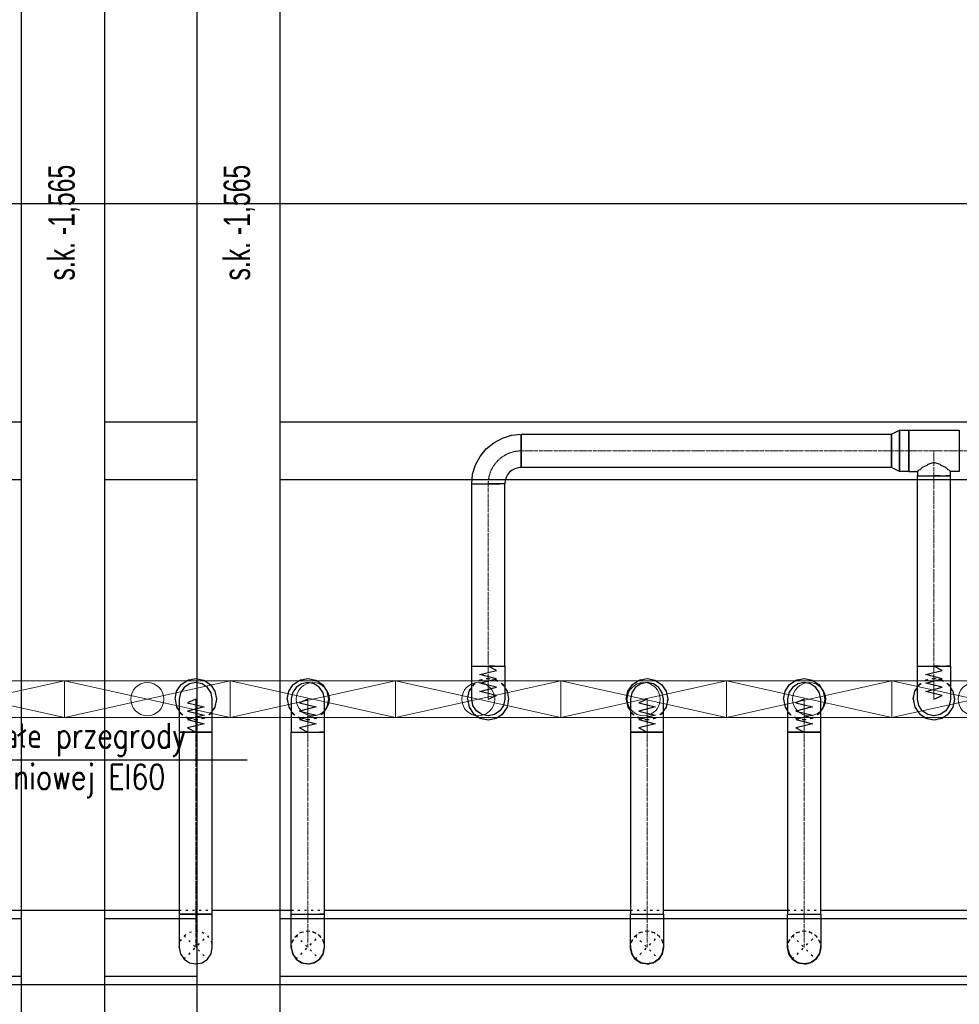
# Model space of a CAD drawing. Header units: centimetres. Extents: x -149939 to 48626, y -46000 to 152985.
# Tile 240 of 256: x -11332 to -5652, y 42160 to 48110. Entities that reach past the tile are written whole.
import ezdxf

# ---------------------------------------------------------------- set-up
doc = ezdxf.new("R2010")
doc.units = ezdxf.units.CM
doc.header["$LTSCALE"] = 50
doc.header["$PDMODE"] = 35
doc.header["$PDSIZE"] = 0.1
for name, pattern in [('CADVENT_CENTERLINE', [9.9, 7.4, -1, 0.5, -1]), ('CADVENT_HIDDEN', [0.8, 0.25, -0.55]), ('Kondygnacja  -0_5$0$HIDDEN', [9.525, 6.35, -3.175]), ('Kondygnacja  -0_5$0$HIDDEN2', [4.7625, 3.175, -1.5875]), ('Osie rzutów$0$DASHDOT2', [12.7, 6.35, -3.175, 0, -3.175])]:
    doc.linetypes.add(name, pattern=pattern)
doc.layers.get('0').update_dxf_attribs({"color": 8})
doc.layers.get('DEFPOINTS').update_dxf_attribs({"color": 8})
for name, color, linetype in [('01-103-Went PP_poziom-0_5$0$L_Nawiew', 7, 'Continuous'), ('bgde-nawiewDETAILS', 1, 'Continuous'), ('bgde-nawiewEXP', 7, 'Continuous'), ('bgde-nawiewHIDDEN', 250, 'Continuous'), ('Kondygnacja  -0_5$0$ARCH_INFO_OPISY', 8, 'Continuous'), ('Kondygnacja  -0_5$0$ARCH_KONSTR_POWYŻEJ RZUTU', 8, 'Kondygnacja  -0_5$0$HIDDEN'), ('Kondygnacja  -0_5$0$ARCH_KONSTR_POWYŻEJ RZUTU_IST', 8, 'Kondygnacja  -0_5$0$HIDDEN2'), ('Osie rzutów$0$ARCH_INFO_OSIE_IST', 8, 'Osie rzutów$0$DASHDOT2'), ('Osie rzutów$0$ARCH_INFO_OSIE_OPISY_IST', 8, 'Continuous')]:
    doc.layers.add(name, color=color, linetype=linetype)
for name, color, linetype, lineweight in [('bgde-nawiewCEN', 7, 'Continuous', 13), ('bgde_nawiewnik', 11, 'Continuous', 5), ('Kondygnacja  -0_5$0$ARCH_INFO_WYMIARY', 8, 'Continuous', 9)]:
    doc.layers.add(name, color=color, linetype=linetype, lineweight=lineweight)
doc.styles.add('Kondygnacja  -0_5$0$BIKTS', font='bikromsw.shx', dxfattribs={"width": 0.8})
doc.styles.add('Kondygnacja  -0_5$0$Romans', font='Romans.shx', dxfattribs={"width": 0.7})
doc.styles.add('Kondygnacja  -0_5$0$ROMANS-50-CM', font='romans.shx', dxfattribs={"width": 0.8, "height": 10})
doc.styles.add('Kondygnacja  -0_5$0$Standard', font='txt')
doc.dimstyles.new('Kondygnacja  -0_5$0$ISO-25', dxfattribs={"dimtxt": 2.5, "dimasz": 2.5, "dimexe": 1.25, "dimexo": 0.625, "dimtad": 1, "dimtxsty": 'Kondygnacja  -0_5$0$Standard', "dimcen": 2.5, "dimadec": 0, "dimazin": 0, "dimtfac": 1, "dimtmove": 0, "dimatfit": 3, "dimfxl": 1, "dimarcsym": 0})
doc.dimstyles.new('Kondygnacja  -0_5$0$Wymiary 1-100', dxfattribs={"dimtxt": 12, "dimasz": 10, "dimexe": 5, "dimexo": 0, "dimgap": 4, "dimtad": 1, "dimrnd": 0.5, "dimzin": 12, "dimdsep": 46, "dimtxsty": 'Kondygnacja  -0_5$0$Romans', "dimblk": 'Kondygnacja  -0_5$0$_Oblique', "dimcen": 10, "dimdle": 10, "dimclrt": 55, "dimazin": 0, "dimtfac": 1, "dimtmove": 1, "dimatfit": 3, "dimfxl": 8, "dimfxlon": 1, "dimtolj": 1, "dimtzin": 0, "dimarcsym": 0})

# ---------------------------------------------------------------- blocks, each defined once
blk = doc.blocks.new('Osie rzutów')
at = {"layer": 'Osie rzutów$0$ARCH_INFO_OSIE_IST', "ltscale": 10}
for p, q in [((11060, 12510), (11060, 4623.26)), ((4436.04, 9200), (15156.54, 9200))]:
    blk.add_line(p, q, dxfattribs=at)
blk = doc.blocks.new('Kondygnacja  -0_5$0$_Oblique')
at = {"color": 0, "linetype": 'ByBlock', "lineweight": -2}
blk.add_line((-0.5, -0.5), (0.5, 0.5), dxfattribs=at)
blk = doc.blocks.new('*D148')
at = {"layer": 'DEFPOINTS', "color": 0}
for p in [(-59190, 47690), (5862.4, 47690), (6190, 43700)]:
    blk.add_point(p, dxfattribs=at)
at = {"layer": 'Kondygnacja  -0_5$0$ARCH_INFO_WYMIARY', "color": 0, "lineweight": -2}
for p, q in [((5854.4, 47690), (5867.4, 47690)), ((5862.4, 43690), (5862.4, 47700)), ((5870.4, 43700), (5857.4, 43700))]:
    blk.add_line(p, q, dxfattribs=at)
at = {"layer": 'Kondygnacja  -0_5$0$ARCH_INFO_WYMIARY', "color": 0, "linetype": 'ByBlock', "lineweight": -2, "xscale": 10, "yscale": 10, "zscale": 10}
for p, rotation in [((5862.4, 47690), 90), ((5862.4, 43700), 270)]:
    blk.add_blockref('Kondygnacja  -0_5$0$_Oblique', p, dxfattribs=dict(at, rotation=rotation))
at = {"layer": 'Kondygnacja  -0_5$0$ARCH_INFO_WYMIARY', "color": 55, "insert": (5852.4, 45695), "char_height": 12, "attachment_point": 5, "rotation": 90, "style": 'Kondygnacja  -0_5$0$Romans'}
blk.add_mtext('\\A1;3990', dxfattribs=at)
blk = doc.blocks.new('Kondygnacja  -0_5$0$_Dot')
at = {"color": 0, "linetype": 'ByBlock', "lineweight": -2}
blk.add_line((-0.5, 0), (-1, 0), dxfattribs=at)
at = {"color": 0, "linetype": 'ByBlock', "const_width": 0.5}
blk.add_lwpolyline([(-0.25, 0, 1), (0.25, 0, 1)], format="xyb", close=True, dxfattribs=at)
blk = doc.blocks.new('Kondygnacja  -0_5$0$konstrukcja istniejąca -0.5')
at = {"layer": 'Kondygnacja  -0_5$0$ARCH_KONSTR_POWYŻEJ RZUTU_IST', "ltscale": 10}
for points in [[(10982, 8625), (10982, 9775)], [(11032, 9775), (11032, 8625)], [(11088, 9775), (11088, 8625)], [(11138, 9775), (11138, 8625)], [(9938, 9067.89), (10982, 9067.89)], [(11032, 9067.89), (11088, 9067.89)], [(11138, 9067.89), (12182, 9067.89)], [(10982, 9032.89), (9938, 9032.89)], [(11088, 9032.89), (11032, 9032.89)], [(12182, 9032.89), (11138, 9032.89)]]:
    blk.add_lwpolyline(points, dxfattribs=at)
at = {"layer": 'Kondygnacja  -0_5$0$ARCH_KONSTR_POWYŻEJ RZUTU_IST', "ltscale": 10, "elevation": 0}
for points in [[(9938, 8767.89), (10982, 8767.89)], [(11032, 8767.89), (11088, 8767.89)], [(11138, 8767.89), (12182, 8767.89)], [(10982, 8732.89), (9938, 8732.89)], [(11088, 8732.89), (11032, 8732.89)], [(12182, 8732.89), (11138, 8732.89)]]:
    blk.add_lwpolyline(points, dxfattribs=at)
at = {"layer": 'Kondygnacja  -0_5$0$ARCH_KONSTR_POWYŻEJ RZUTU_IST', "style": 'Kondygnacja  -0_5$0$BIKTS', "width": 0.7}
for p in [(11014.08, 9153.39), (11120.08, 9153.39)]:
    blk.add_text('s.k. -1,565', height=16, rotation=90, dxfattribs=at).set_placement(p)
blk = doc.blocks.new('*D212')
at = {"layer": 'DEFPOINTS', "color": 0}
for p in [(-30586.3, 81900), (-30681.1, 12489.5), (9064, 12489.5)]:
    blk.add_point(p, dxfattribs=at)
at = {"layer": 'Kondygnacja  -0_5$0$ARCH_INFO_WYMIARY', "color": 0, "lineweight": -2}
for p, q in [((-30673.1, 81900), (-30686.1, 81900)), ((-30681.1, 81910), (-30681.1, 12479.5)), ((-30673.1, 12489.5), (-30686.1, 12489.5))]:
    blk.add_line(p, q, dxfattribs=at)
at = {"layer": 'Kondygnacja  -0_5$0$ARCH_INFO_WYMIARY', "color": 0, "linetype": 'ByBlock', "lineweight": -2, "xscale": 10, "yscale": 10, "zscale": 10}
for p, rotation in [((-30681.1, 81900), 90), ((-30681.1, 12489.5), 270)]:
    blk.add_blockref('Kondygnacja  -0_5$0$_Oblique', p, dxfattribs=dict(at, rotation=rotation))
at = {"layer": 'Kondygnacja  -0_5$0$ARCH_INFO_WYMIARY', "color": 55, "insert": (-30691.1, 47194.8), "char_height": 12, "attachment_point": 5, "rotation": 90, "style": 'Kondygnacja  -0_5$0$Romans'}
blk.add_mtext('\\A1;69410.5', dxfattribs=at)
blk = doc.blocks.new('A$C066D7839')
at = {"layer": 'bgde_nawiewnik', "color": 7}
for p, q in [((-50, -11.15), (-50, 11.15)), ((-50, 11.15), (50, 11.15)), ((-50, -11.15), (50, 11.15)), ((50, -11.15), (-50, 11.15)), ((50, 11.15), (50, -11.15)), ((50, -11.15), (-50, -11.15))]:
    blk.add_line(p, q, dxfattribs=at)
blk.add_circle((0, 0), 10, dxfattribs=at)

msp = doc.modelspace()

# ---------------------------------------------------------------- linework, layer by layer
at = {"layer": 'bgde-nawiewCEN', "linetype": 'CADVENT_CENTERLINE', "ltscale": 0.06}
for p, q in [((-6061.459, 45504.331), (-8299.688, 45504.331)), ((-5958.459, 45504.331), (-6061.459, 45504.331)), ((-5958.459, 45504.331), (-5805.459, 45504.331)), ((-5805.459, 45354.331), (-5805.459, 45504.331)), ((-5805.459, 45504.331), (-5652.459, 45504.331)), ((-5652.459, 45504.331), (-5246.078, 45504.331)), ((-5805.459, 45354.331), (-5805.459, 44203.959)), ((-8499.688, 45304.331), (-8499.688, 44203.959)), ((-8499.688, 44203.959), (-8499.688, 44185.263)), ((-8499.688, 44185.263), (-8499.688, 44134.152)), ((-5805.459, 44203.959), (-5805.459, 44185.263)), ((-5805.459, 44185.263), (-5805.459, 44134.152)), ((-8499.688, 44134.152), (-8499.688, 44106.359)), ((-8499.688, 44106.359), (-8499.688, 44082.833)), ((-5805.459, 44134.152), (-5805.459, 44106.359)), ((-5805.459, 44106.359), (-5805.459, 44082.833)), ((-8499.688, 44082.833), (-8499.688, 44063.218)), ((-8499.688, 44063.218), (-8499.688, 44047.159)), ((-8499.688, 44047.159), (-8499.688, 44034.3)), ((-8499.688, 44034.3), (-8499.688, 44024.285)), ((-5805.459, 44082.833), (-5805.459, 44063.218)), ((-5805.459, 44063.218), (-5805.459, 44047.159)), ((-5805.459, 44047.159), (-5805.459, 44034.3)), ((-5805.459, 44034.3), (-5805.459, 44024.285)), ((-10267.431, 44003.485), (-10267.431, 44003.959)), ((-10267.431, 44002.359), (-10267.431, 44003.485)), ((-10267.431, 44000.166), (-10267.431, 44002.359)), ((-10267.431, 43996.552), (-10267.431, 44000.166)), ((-10267.431, 43991.159), (-10267.431, 43996.552)), ((-10267.431, 43983.633), (-10267.431, 43991.159)), ((-10267.431, 43973.618), (-10267.431, 43983.633)), ((-10267.431, 43960.759), (-10267.431, 43973.618)), ((-9590.031, 44003.485), (-9590.031, 44003.959)), ((-9590.031, 44002.359), (-9590.031, 44003.485)), ((-9590.031, 44000.166), (-9590.031, 44002.359)), ((-9590.031, 43996.552), (-9590.031, 44000.166)), ((-9590.031, 43991.159), (-9590.031, 43996.552)), ((-9590.031, 43983.633), (-9590.031, 43991.159)), ((-9590.031, 43973.618), (-9590.031, 43983.633)), ((-9590.031, 43960.759), (-9590.031, 43973.618)), ((-8499.688, 44024.285), (-8499.688, 44016.759)), ((-8499.688, 44016.759), (-8499.688, 44011.366)), ((-8499.688, 44011.366), (-8499.688, 44007.752)), ((-8499.688, 44007.752), (-8499.688, 44005.559)), ((-8499.688, 44005.559), (-8499.688, 44004.433)), ((-8499.688, 44004.433), (-8499.688, 44003.959)), ((-7540.031, 44003.485), (-7540.031, 44003.959)), ((-7540.031, 44002.359), (-7540.031, 44003.485)), ((-7540.031, 44000.166), (-7540.031, 44002.359)), ((-7540.031, 43996.552), (-7540.031, 44000.166)), ((-7540.031, 43991.159), (-7540.031, 43996.552)), ((-7540.031, 43983.633), (-7540.031, 43991.159)), ((-7540.031, 43973.618), (-7540.031, 43983.633)), ((-7540.031, 43960.759), (-7540.031, 43973.618)), ((-6590.031, 44003.485), (-6590.031, 44003.959)), ((-6590.031, 44002.359), (-6590.031, 44003.485)), ((-6590.031, 44000.166), (-6590.031, 44002.359)), ((-6590.031, 43996.552), (-6590.031, 44000.166)), ((-6590.031, 43991.159), (-6590.031, 43996.552)), ((-6590.031, 43983.633), (-6590.031, 43991.159)), ((-6590.031, 43973.618), (-6590.031, 43983.633)), ((-6590.031, 43960.759), (-6590.031, 43973.618)), ((-5805.459, 44024.285), (-5805.459, 44016.759)), ((-5805.459, 44016.759), (-5805.459, 44011.366)), ((-5805.459, 44011.366), (-5805.459, 44007.752)), ((-5805.459, 44007.752), (-5805.459, 44005.559)), ((-5805.459, 44005.559), (-5805.459, 44004.433)), ((-5805.459, 44004.433), (-5805.459, 44003.959)), ((-10267.431, 43944.7), (-10267.431, 43960.759)), ((-10267.431, 43925.085), (-10267.431, 43944.7)), ((-10267.431, 43901.559), (-10267.431, 43925.085)), ((-9590.031, 43944.7), (-9590.031, 43960.759)), ((-9590.031, 43925.085), (-9590.031, 43944.7)), ((-9590.031, 43901.559), (-9590.031, 43925.085)), ((-7540.031, 43944.7), (-7540.031, 43960.759)), ((-7540.031, 43925.085), (-7540.031, 43944.7)), ((-7540.031, 43901.559), (-7540.031, 43925.085)), ((-6590.031, 43944.7), (-6590.031, 43960.759)), ((-6590.031, 43925.085), (-6590.031, 43944.7)), ((-6590.031, 43901.559), (-6590.031, 43925.085)), ((-10267.431, 43873.766), (-10267.431, 43901.559)), ((-10267.431, 43822.655), (-10267.431, 43873.766)), ((-9590.031, 43873.766), (-9590.031, 43901.559)), ((-9590.031, 43822.655), (-9590.031, 43873.766)), ((-7540.031, 43873.766), (-7540.031, 43901.559)), ((-7540.031, 43822.655), (-7540.031, 43873.766)), ((-6590.031, 43873.766), (-6590.031, 43901.559)), ((-6590.031, 43822.655), (-6590.031, 43873.766)), ((-10267.431, 43803.959), (-10267.431, 43822.655)), ((-10267.431, 42703.983), (-10267.431, 43803.959)), ((-9590.031, 43803.959), (-9590.031, 43822.655)), ((-9590.031, 42704.048), (-9590.031, 43803.959)), ((-7540.031, 43803.959), (-7540.031, 43822.655)), ((-7540.031, 42704.048), (-7540.031, 43803.959)), ((-6590.031, 43803.959), (-6590.031, 43822.655)), ((-6590.031, 42704.048), (-6590.031, 43803.959)), ((-10267.431, 42503.983), (-10267.431, 42703.983)), ((-9590.031, 42703.983), (-9590.031, 42503.983)), ((-7540.031, 42703.983), (-7540.031, 42503.983)), ((-6590.031, 42703.983), (-6590.031, 42503.983))]:
    msp.add_line(p, q, dxfattribs=at)
msp.add_arc((-8299.688, 45304.331), 200, 90, 180, dxfattribs=at)
at = {"layer": 'bgde-nawiewDETAILS', "linetype": 'CADVENT_HIDDEN'}
for p, q in [((-10338.142, 42433.272), (-10196.721, 42574.694)), ((-10338.142, 42574.694), (-10196.721, 42433.272)), ((-9660.742, 42433.272), (-9519.321, 42574.694)), ((-9660.742, 42574.694), (-9519.321, 42433.272)), ((-7610.742, 42433.272), (-7469.321, 42574.694)), ((-7610.742, 42574.694), (-7469.321, 42433.272)), ((-6660.742, 42433.272), (-6519.321, 42574.694)), ((-6660.742, 42574.694), (-6519.321, 42433.272))]:
    msp.add_line(p, q, dxfattribs=at)
at = {"layer": 'bgde-nawiewEXP', "linetype": 'Continuous'}
for points in [[(-8599.688, 45304.331), (-8593.924, 45362.858), (-8576.852, 45419.136), (-8549.129, 45471.002), (-8511.82, 45516.463), (-8466.359, 45553.772), (-8414.493, 45581.495), (-8358.215, 45598.567), (-8299.688, 45604.331), (-8299.688, 45404.331), (-8319.197, 45402.41), (-8337.956, 45396.719), (-8355.245, 45387.478), (-8370.399, 45375.042), (-8382.835, 45359.888), (-8392.076, 45342.6), (-8397.767, 45323.84), (-8399.688, 45304.331), (-8461.42, 45304.331)], [(-5958.459, 45379.331), (-5958.459, 45629.331), (-5652.459, 45629.331), (-5652.459, 45379.331), (-5705.459, 45379.331)], [(-5958.459, 45379.331), (-5905.459, 45379.331), (-5905.459, 45354.331), (-5705.459, 45354.331), (-5705.459, 45379.331), (-5713.071, 45386.943), (-5719.463, 45388.846), (-5734.748, 45404.131), (-5761.205, 45415.943), (-5767.19, 45421.929), (-5805.459, 45433.321), (-5843.727, 45421.929), (-5849.713, 45415.943), (-5876.169, 45404.131), (-5891.454, 45388.846), (-5897.847, 45386.943), (-5905.459, 45379.331)], [(-5905.459, 44203.959), (-5905.459, 45354.331), (-5767.19, 45354.331)], [(-5767.19, 45354.331), (-5805.459, 45354.331)], [(-5767.19, 45354.331), (-5713.071, 45354.331)], [(-5713.071, 45354.331), (-5734.748, 45354.331)], [(-5713.071, 44203.959), (-5705.459, 44203.959), (-5705.459, 45354.331), (-5713.071, 45354.331)], [(-5713.071, 45354.331), (-5705.459, 45354.331)], [(-8599.688, 44203.959), (-8599.688, 45304.331), (-8461.42, 45304.331)], [(-8599.688, 45304.331), (-8461.42, 45304.331)], [(-8461.42, 44203.959), (-8399.688, 44203.959), (-8399.688, 45304.331), (-8499.688, 45304.331)], [(-8461.42, 45304.331), (-8499.688, 45304.331)], [(-8461.42, 45304.331), (-8428.977, 45304.331)], [(-8599.688, 44203.959), (-8461.42, 44203.959)], [(-8461.42, 44203.959), (-8499.688, 44203.959)], [(-5905.459, 44203.959), (-5767.19, 44203.959)], [(-5767.19, 44203.959), (-5805.459, 44203.959)], [(-5767.19, 44203.959), (-5713.071, 44203.959)], [(-5713.071, 44203.959), (-5734.748, 44203.959)], [(-10392.431, 44003.959), (-10382.916, 44051.794), (-10355.82, 44092.347), (-10315.267, 44119.444), (-10267.431, 44128.959), (-10219.596, 44119.444), (-10179.043, 44092.347), (-10151.946, 44051.794), (-10142.431, 44003.959), (-10151.946, 43956.123), (-10167.431, 43932.949)], [(-9715.031, 44003.959), (-9705.516, 44051.794), (-9678.42, 44092.347), (-9637.867, 44119.444), (-9590.031, 44128.959), (-9542.196, 44119.444), (-9501.643, 44092.347), (-9474.546, 44051.794), (-9465.031, 44003.959), (-9474.546, 43956.123), (-9490.031, 43932.949)], [(-7665.031, 44003.959), (-7655.516, 44051.794), (-7628.42, 44092.347), (-7587.867, 44119.444), (-7540.031, 44128.959), (-7492.196, 44119.444), (-7451.643, 44092.347), (-7424.546, 44051.794), (-7415.031, 44003.959), (-7424.546, 43956.123), (-7440.031, 43932.949)], [(-6715.031, 44003.959), (-6705.516, 44051.794), (-6678.42, 44092.347), (-6637.867, 44119.444), (-6590.031, 44128.959), (-6542.196, 44119.444), (-6501.643, 44092.347), (-6474.546, 44051.794), (-6465.031, 44003.959), (-6474.546, 43956.123), (-6490.031, 43932.949)], [(-8624.688, 44003.959), (-8615.173, 43956.123), (-8588.076, 43915.571), (-8547.523, 43888.474), (-8499.688, 43878.959), (-8451.853, 43888.474), (-8411.3, 43915.571), (-8384.203, 43956.123), (-8374.688, 44003.959), (-8384.203, 44051.794), (-8399.688, 44074.969)], [(-8624.688, 44003.959), (-8615.173, 44051.794), (-8599.688, 44074.969)], [(-5930.459, 44003.959), (-5920.944, 43956.123), (-5893.847, 43915.571), (-5853.294, 43888.474), (-5805.459, 43878.959), (-5757.623, 43888.474), (-5717.07, 43915.571), (-5689.974, 43956.123), (-5680.459, 44003.959), (-5689.974, 44051.794), (-5705.459, 44074.969)], [(-5930.459, 44003.959), (-5920.944, 44051.794), (-5905.459, 44074.969)], [(-10392.431, 44003.959), (-10382.916, 43956.123), (-10367.431, 43932.949)], [(-9715.031, 44003.959), (-9705.516, 43956.123), (-9690.031, 43932.949)], [(-7665.031, 44003.959), (-7655.516, 43956.123), (-7640.031, 43932.949)], [(-6715.031, 44003.959), (-6705.516, 43956.123), (-6690.031, 43932.949)], [(-9690.031, 42704.048), (-9690.031, 43803.959), (-9497.643, 43803.959)], [(-9497.643, 43803.959), (-9519.321, 43803.959)], [(-9497.643, 42704.048), (-9490.031, 42704.048), (-9490.031, 43803.959), (-9497.643, 43803.959)], [(-9497.643, 43803.959), (-9490.031, 43803.959)], [(-11390.031, 42728.983), (-10367.431, 42728.983)], [(-10167.431, 42728.983), (-9690.031, 42728.983)], [(-9490.031, 42728.983), (-7640.031, 42728.983)], [(-7440.031, 42728.983), (-6690.031, 42728.983)], [(-6490.031, 42728.983), (-4640.031, 42728.983)], [(-9690.031, 42704.048), (-9497.643, 42704.048)], [(-9690.031, 42503.983), (-9690.031, 42703.983), (-9497.643, 42703.983)], [(-9497.643, 42704.048), (-9519.321, 42704.048)], [(-9497.643, 42703.983), (-9519.321, 42703.983)], [(-9497.643, 42465.715), (-9490.031, 42503.983), (-9490.031, 42703.983), (-9497.643, 42703.983)], [(-9497.643, 42703.983), (-9490.031, 42703.983)], [(-10367.431, 42503.983), (-10359.819, 42465.715), (-10338.142, 42433.272), (-10305.7, 42411.595), (-10267.431, 42403.983), (-10229.163, 42411.595), (-10196.721, 42433.272), (-10175.043, 42465.715), (-10167.431, 42503.983)], [(-9690.031, 42503.983), (-9682.419, 42465.715), (-9660.742, 42433.272), (-9628.3, 42411.595), (-9590.031, 42403.983), (-9551.763, 42411.595), (-9519.321, 42433.272), (-9497.643, 42465.715)], [(-9690.031, 42503.983), (-9682.419, 42465.715), (-9678.025, 42459.138)], [(-9689.426, 42492.996), (-9688.745, 42500.876)], [(-9689.426, 42492.996), (-9677.656, 42455.796), (-9662.708, 42438.018)], [(-9518.034, 42436.379), (-9511.98, 42441.469), (-9493.998, 42476.097), (-9491.997, 42499.237)], [(-9494.563, 42481.203), (-9490.031, 42503.983)], [(-7640.031, 42503.983), (-7632.419, 42465.715), (-7627.647, 42458.573)], [(-7639.324, 42492.109), (-7638.66, 42500.673)], [(-7639.324, 42492.109), (-7627.222, 42455.015), (-7612.744, 42438.106)], [(-7467.95, 42436.582), (-7461.425, 42442.169), (-7443.753, 42476.956), (-7442.033, 42499.15)], [(-7444.374, 42482.15), (-7440.031, 42503.983)], [(-6690.031, 42503.983), (-6682.419, 42465.715), (-6677.798, 42458.799)], [(-6689.365, 42492.462), (-6688.693, 42500.753)], [(-6689.365, 42492.462), (-6677.395, 42455.326), (-6662.731, 42438.074)], [(-6517.983, 42436.502), (-6511.645, 42441.89), (-6493.85, 42476.613), (-6492.02, 42499.181)], [(-6494.449, 42481.776), (-6490.031, 42503.983)], [(-9673.646, 42452.585), (-9660.742, 42433.272), (-9628.3, 42411.595), (-9620.542, 42410.052)], [(-9657.635, 42431.986), (-9652.545, 42425.932), (-9617.918, 42407.95), (-9594.777, 42405.949)], [(-9586.925, 42405.27), (-9579.045, 42404.588), (-9541.844, 42416.359), (-9524.067, 42431.307)], [(-9538.633, 42420.368), (-9519.321, 42433.272), (-9497.643, 42465.715)], [(-9497.643, 42465.715), (-9519.321, 42433.272)], [(-9497.643, 42465.715), (-9519.321, 42433.272)], [(-9497.643, 42465.715), (-9496.1, 42473.472)], [(-7623.109, 42451.781), (-7610.742, 42433.272), (-7578.3, 42411.595), (-7569.875, 42409.919)], [(-7607.432, 42431.901), (-7601.845, 42425.376), (-7567.059, 42407.705), (-7544.865, 42405.985)], [(-7536.721, 42405.354), (-7528.157, 42404.691), (-7491.063, 42416.793), (-7474.154, 42431.27)], [(-7487.83, 42420.905), (-7469.321, 42433.272)], [(-7469.321, 42433.272), (-7487.83, 42420.905)], [(-7469.321, 42433.272), (-7447.643, 42465.715), (-7445.968, 42474.14)], [(-6673.321, 42452.099), (-6660.742, 42433.272), (-6628.3, 42411.595), (-6620.142, 42409.972)], [(-6657.512, 42431.935), (-6652.125, 42425.597), (-6617.401, 42407.802), (-6594.833, 42405.972)], [(-6586.801, 42405.321), (-6578.511, 42404.649), (-6541.374, 42416.619), (-6524.123, 42431.283)], [(-6538.147, 42420.693), (-6519.321, 42433.272), (-6497.643, 42465.715), (-6496.021, 42473.873)], [(-9612.812, 42408.514), (-9590.031, 42403.983), (-9551.763, 42411.595), (-9545.186, 42415.989)], [(-7561.864, 42408.326), (-7540.031, 42403.983), (-7501.763, 42411.595), (-7494.621, 42416.367)], [(-6612.238, 42408.4), (-6590.031, 42403.983), (-6551.763, 42411.595), (-6544.847, 42416.216)], [(-12845.031, 42278.983), (-1249.931, 42278.983)]]:
    msp.add_lwpolyline(points, dxfattribs=at)
for points in [[(-8299.688, 45404.331), (-8299.688, 45604.331), (-6061.459, 45604.331), (-6061.459, 45404.331)], [(-6061.459, 45404.331), (-6061.459, 45604.331), (-6013.302, 45629.331), (-6013.302, 45379.331)], [(-6013.302, 45379.331), (-6013.302, 45629.331), (-5958.459, 45629.331), (-5958.459, 45379.331)], [(-8599.688, 44034.3), (-8599.688, 44203.959), (-8399.688, 44203.959), (-8399.688, 44003.959), (-8407.3, 43965.691), (-8428.977, 43933.248), (-8461.42, 43911.571), (-8499.688, 43903.959), (-8537.956, 43911.571), (-8570.399, 43933.248), (-8592.076, 43965.691), (-8599.688, 44003.959), (-8599.688, 44024.285)], [(-5905.459, 44134.152), (-5905.459, 44203.959), (-5705.459, 44203.959), (-5705.459, 44003.959), (-5713.071, 43965.691), (-5734.748, 43933.248), (-5767.19, 43911.571), (-5805.459, 43903.959), (-5843.727, 43911.571), (-5876.169, 43933.248), (-5897.847, 43965.691), (-5905.459, 44003.959), (-5905.459, 44106.359)], [(-10367.431, 43973.618), (-10367.431, 43803.959), (-10167.431, 43803.959), (-10167.431, 44003.959), (-10175.043, 44042.227), (-10196.721, 44074.67), (-10229.163, 44096.347), (-10267.431, 44103.959), (-10305.7, 44096.347), (-10338.142, 44074.67), (-10359.819, 44042.227), (-10367.431, 44003.959), (-10367.431, 43983.633)], [(-9690.031, 43803.959), (-9490.031, 43803.959), (-9490.031, 44003.959), (-9497.643, 44042.227), (-9519.321, 44074.67), (-9551.763, 44096.347), (-9590.031, 44103.959), (-9628.3, 44096.347), (-9660.742, 44074.67), (-9682.419, 44042.227), (-9690.031, 44003.959), (-9690.031, 43822.655)], [(-7640.031, 43803.959), (-7440.031, 43803.959), (-7440.031, 44003.959), (-7447.643, 44042.227), (-7469.321, 44074.67), (-7501.763, 44096.347), (-7540.031, 44103.959), (-7578.3, 44096.347), (-7610.742, 44074.67), (-7632.419, 44042.227), (-7640.031, 44003.959), (-7640.031, 43822.655)], [(-6690.031, 43803.959), (-6490.031, 43803.959), (-6490.031, 44003.959), (-6497.643, 44042.227), (-6519.321, 44074.67), (-6551.763, 44096.347), (-6590.031, 44103.959), (-6628.3, 44096.347), (-6660.742, 44074.67), (-6682.419, 44042.227), (-6690.031, 44003.959), (-6690.031, 43822.655)], [(-10367.431, 42703.983), (-10167.431, 42703.983), (-10167.431, 43803.959), (-10367.431, 43803.959)], [(-7640.031, 42704.048), (-7440.031, 42704.048), (-7440.031, 43803.959), (-7640.031, 43803.959)], [(-6690.031, 42704.048), (-6490.031, 42704.048), (-6490.031, 43803.959), (-6690.031, 43803.959)], [(-10367.431, 42503.983), (-10359.819, 42465.715), (-10338.142, 42433.272), (-10305.7, 42411.595), (-10267.431, 42403.983), (-10229.163, 42411.595), (-10196.721, 42433.272), (-10175.043, 42465.715), (-10167.431, 42503.983), (-10167.431, 42703.983), (-10367.431, 42703.983), (-10367.431, 42507.826)], [(-7640.031, 42503.983), (-7640.031, 42703.983), (-7440.031, 42703.983), (-7440.031, 42503.983), (-7447.643, 42465.715), (-7469.321, 42433.272), (-7501.763, 42411.595), (-7540.031, 42403.983), (-7578.3, 42411.595), (-7610.742, 42433.272), (-7632.419, 42465.715)], [(-6690.031, 42503.983), (-6690.031, 42703.983), (-6490.031, 42703.983), (-6490.031, 42503.983), (-6497.643, 42465.715), (-6519.321, 42433.272), (-6551.763, 42411.595), (-6590.031, 42403.983), (-6628.3, 42411.595), (-6660.742, 42433.272), (-6682.419, 42465.715)]]:
    msp.add_lwpolyline(points, close=True, dxfattribs=at)
at = {"layer": 'bgde-nawiewEXP'}
for points in [[(-8499.688, 44003.959), (-8449.688, 44025.257), (-8549.688, 44050.618), (-8449.688, 44075.839), (-8549.688, 44101.124), (-8449.688, 44126.659), (-8549.688, 44152.018), (-8449.688, 44177.477), (-8499.688, 44203.959)], [(-5805.459, 44003.959), (-5755.459, 44025.257), (-5855.459, 44050.618), (-5755.459, 44075.839), (-5855.459, 44101.124), (-5755.459, 44126.659), (-5855.459, 44152.018), (-5755.459, 44177.477), (-5805.459, 44203.959)], [(-10267.431, 44003.959), (-10317.431, 43982.661), (-10217.431, 43957.299), (-10317.431, 43932.079), (-10217.431, 43906.794), (-10317.431, 43881.259), (-10217.431, 43855.9), (-10317.431, 43830.441), (-10267.431, 43803.959)], [(-9590.031, 44003.959), (-9640.031, 43982.661), (-9540.031, 43957.299), (-9640.031, 43932.079), (-9540.031, 43906.794), (-9640.031, 43881.259), (-9540.031, 43855.9), (-9640.031, 43830.441), (-9590.031, 43803.959)], [(-7540.031, 44003.959), (-7590.031, 43982.661), (-7490.031, 43957.299), (-7590.031, 43932.079), (-7490.031, 43906.794), (-7590.031, 43881.259), (-7490.031, 43855.9), (-7590.031, 43830.441), (-7540.031, 43803.959)], [(-6590.031, 44003.959), (-6640.031, 43982.661), (-6540.031, 43957.299), (-6640.031, 43932.079), (-6540.031, 43906.794), (-6640.031, 43881.259), (-6540.031, 43855.9), (-6640.031, 43830.441), (-6590.031, 43803.959)]]:
    msp.add_lwpolyline(points, dxfattribs=at)
at = {"layer": 'bgde-nawiewHIDDEN', "linetype": 'CADVENT_HIDDEN'}
for points in [[(-10392.431, 44003.959), (-10382.916, 44051.794), (-10355.82, 44092.347), (-10315.267, 44119.444), (-10267.431, 44128.959), (-10219.596, 44119.444), (-10179.043, 44092.347), (-10151.946, 44051.794), (-10142.431, 44003.959), (-10151.946, 43956.123), (-10179.043, 43915.571), (-10219.596, 43888.474), (-10267.431, 43878.959), (-10315.267, 43888.474), (-10355.82, 43915.571), (-10315.267, 43888.474), (-10267.431, 43878.959), (-10219.596, 43888.474), (-10179.043, 43915.571), (-10167.431, 43932.949)], [(-9715.031, 44003.959), (-9705.516, 44051.794), (-9678.42, 44092.347), (-9637.867, 44119.444), (-9590.031, 44128.959), (-9542.196, 44119.444), (-9501.643, 44092.347), (-9474.546, 44051.794), (-9465.031, 44003.959), (-9474.546, 43956.123), (-9501.643, 43915.571), (-9542.196, 43888.474), (-9590.031, 43878.959), (-9637.867, 43888.474), (-9678.42, 43915.571), (-9637.867, 43888.474), (-9590.031, 43878.959), (-9542.196, 43888.474), (-9501.643, 43915.571), (-9490.031, 43932.949)], [(-8624.688, 44003.959), (-8615.173, 43956.123), (-8588.076, 43915.571), (-8547.523, 43888.474), (-8499.688, 43878.959), (-8451.853, 43888.474), (-8411.3, 43915.571), (-8384.203, 43956.123), (-8374.688, 44003.959), (-8384.203, 44051.794), (-8411.3, 44092.347), (-8451.853, 44119.444), (-8499.688, 44128.959), (-8547.523, 44119.444), (-8588.076, 44092.347), (-8599.688, 44074.969)], [(-8624.688, 44003.959), (-8615.173, 44051.794), (-8588.076, 44092.347), (-8547.523, 44119.444), (-8499.688, 44128.959), (-8451.853, 44119.444), (-8411.3, 44092.347), (-8399.688, 44074.969)], [(-7665.031, 44003.959), (-7655.516, 44051.794), (-7628.42, 44092.347), (-7587.867, 44119.444), (-7540.031, 44128.959), (-7492.196, 44119.444), (-7451.643, 44092.347), (-7424.546, 44051.794), (-7415.031, 44003.959), (-7424.546, 43956.123), (-7451.643, 43915.571), (-7492.196, 43888.474), (-7540.031, 43878.959), (-7587.867, 43888.474), (-7628.42, 43915.571), (-7587.867, 43888.474), (-7540.031, 43878.959), (-7492.196, 43888.474), (-7451.643, 43915.571), (-7440.031, 43932.949)], [(-6715.031, 44003.959), (-6705.516, 44051.794), (-6678.42, 44092.347), (-6637.867, 44119.444), (-6590.031, 44128.959), (-6542.196, 44119.444), (-6501.643, 44092.347), (-6474.546, 44051.794), (-6465.031, 44003.959), (-6474.546, 43956.123), (-6501.643, 43915.571), (-6542.196, 43888.474), (-6590.031, 43878.959), (-6637.867, 43888.474), (-6678.42, 43915.571), (-6637.867, 43888.474), (-6590.031, 43878.959), (-6542.196, 43888.474), (-6501.643, 43915.571), (-6490.031, 43932.949)], [(-5930.459, 44003.959), (-5920.944, 43956.123), (-5893.847, 43915.571), (-5853.294, 43888.474), (-5805.459, 43878.959), (-5757.623, 43888.474), (-5717.07, 43915.571), (-5689.974, 43956.123), (-5680.459, 44003.959), (-5689.974, 44051.794), (-5717.07, 44092.347), (-5757.623, 44119.444), (-5805.459, 44128.959), (-5853.294, 44119.444), (-5893.847, 44092.347), (-5905.459, 44074.969)], [(-5930.459, 44003.959), (-5920.944, 44051.794), (-5893.847, 44092.347), (-5853.294, 44119.444), (-5805.459, 44128.959), (-5757.623, 44119.444), (-5717.07, 44092.347), (-5705.459, 44074.969)], [(-10392.431, 44003.959), (-10382.916, 43956.123), (-10355.82, 43915.571), (-10367.431, 43932.949)], [(-9715.031, 44003.959), (-9705.516, 43956.123), (-9678.42, 43915.571), (-9690.031, 43932.949)], [(-7665.031, 44003.959), (-7655.516, 43956.123), (-7628.42, 43915.571), (-7640.031, 43932.949)], [(-6715.031, 44003.959), (-6705.516, 43956.123), (-6678.42, 43915.571), (-6690.031, 43932.949)], [(-10367.431, 42728.983), (-10167.431, 42728.983)], [(-9690.031, 42728.983), (-9490.031, 42728.983)], [(-7640.031, 42728.983), (-7440.031, 42728.983)], [(-6690.031, 42728.983), (-6490.031, 42728.983)], [(-10367.431, 42503.983), (-10359.819, 42542.251), (-10338.142, 42574.694), (-10305.7, 42596.371), (-10267.431, 42603.983), (-10229.163, 42596.371), (-10196.721, 42574.694), (-10175.043, 42542.251), (-10167.431, 42503.983)], [(-9690.031, 42503.983), (-9682.419, 42542.251), (-9660.742, 42574.694), (-9628.3, 42596.371), (-9590.031, 42603.983), (-9551.763, 42596.371), (-9519.321, 42574.694), (-9497.643, 42542.251), (-9490.031, 42503.983)], [(-9688.745, 42500.876), (-9686.064, 42531.869), (-9668.083, 42566.497), (-9638.218, 42591.607), (-9601.018, 42603.378), (-9562.145, 42600.016), (-9527.517, 42582.034), (-9502.407, 42552.17), (-9490.637, 42514.97), (-9491.997, 42499.237)], [(-7640.031, 42503.983), (-7632.419, 42542.251), (-7610.742, 42574.694), (-7578.3, 42596.371), (-7540.031, 42603.983), (-7501.763, 42596.371), (-7469.321, 42574.694), (-7447.643, 42542.251), (-7440.031, 42503.983)], [(-7638.66, 42500.673), (-7636.31, 42531.01), (-7618.638, 42565.797), (-7588.999, 42591.173), (-7551.905, 42603.276), (-7513.004, 42600.261), (-7478.217, 42582.59), (-7452.841, 42552.951), (-7440.739, 42515.857), (-7442.033, 42499.15)], [(-6690.031, 42503.983), (-6682.419, 42542.251), (-6660.742, 42574.694), (-6628.3, 42596.371), (-6590.031, 42603.983), (-6551.763, 42596.371), (-6519.321, 42574.694), (-6497.643, 42542.251), (-6490.031, 42503.983)], [(-6688.693, 42500.753), (-6686.213, 42531.353), (-6668.418, 42566.077), (-6638.689, 42591.347), (-6601.552, 42603.317), (-6562.662, 42600.165), (-6527.938, 42582.369), (-6502.667, 42552.64), (-6490.697, 42515.504), (-6492.02, 42499.181)], [(-7445.968, 42474.14), (-7444.374, 42482.15)], [(-9678.025, 42459.138), (-9673.646, 42452.585)], [(-9662.708, 42438.018), (-9657.635, 42431.986)], [(-9524.067, 42431.307), (-9518.034, 42436.379)], [(-9496.1, 42473.472), (-9494.563, 42481.203)], [(-7627.647, 42458.573), (-7623.109, 42451.781)], [(-7612.744, 42438.106), (-7607.432, 42431.901)], [(-7474.154, 42431.27), (-7467.95, 42436.582)], [(-6677.798, 42458.799), (-6673.321, 42452.099)], [(-6662.731, 42438.074), (-6657.512, 42431.935)], [(-6524.123, 42431.283), (-6517.983, 42436.502)], [(-6496.021, 42473.873), (-6494.449, 42481.776)], [(-9620.542, 42410.052), (-9612.812, 42408.514)], [(-9594.777, 42405.949), (-9586.925, 42405.27)], [(-9545.186, 42415.989), (-9538.633, 42420.368)], [(-7569.875, 42409.919), (-7561.864, 42408.326)], [(-7544.865, 42405.985), (-7536.721, 42405.354)], [(-7494.621, 42416.367), (-7487.83, 42420.905)], [(-6620.142, 42409.972), (-6612.238, 42408.4)], [(-6594.833, 42405.972), (-6586.801, 42405.321)], [(-6544.847, 42416.216), (-6538.147, 42420.693)]]:
    msp.add_lwpolyline(points, dxfattribs=at)

# ---------------------------------------------------------------- block references
at = {"layer": '01-103-Went PP_poziom-0_5$0$L_Nawiew', "xscale": -10, "yscale": 10, "zscale": 10, "rotation": 180}
for p in [(-11560.036, 44003.959, -359.816), (-10560.036, 44003.959, -359.816), (-9560.036, 44003.959, -359.816), (-8560.036, 44003.959, -359.816), (-7560.036, 44003.959, -359.816), (-6560.036, 44003.959, -359.816), (-5560.036, 44003.959, -359.816)]:
    msp.add_blockref('A$C066D7839', p, dxfattribs=at)
at = {"layer": 'Kondygnacja  -0_5$0$ARCH_KONSTR_POWYŻEJ RZUTU', "xscale": 10, "yscale": 10, "zscale": 10}
msp.add_blockref('Kondygnacja  -0_5$0$konstrukcja istniejąca -0.5', (-121140, -45000), dxfattribs=at)
at = {"layer": 'Osie rzutów$0$ARCH_INFO_OSIE_OPISY_IST', "color": 30, "xscale": 10, "yscale": 10, "zscale": 10}
msp.add_blockref('Osie rzutów', (-121140, -45000), dxfattribs=at)

# ---------------------------------------------------------------- texts
at = {"layer": 'Kondygnacja  -0_5$0$ARCH_INFO_OPISY', "insert": (-12703.722, 43859.791), "char_height": 150, "width": 3005.23275, "attachment_point": 1, "style": 'Kondygnacja  -0_5$0$ROMANS-50-CM'}
msp.add_mtext('Nad roletami stałe przegrody\\Po odporności ogniowej EI60', dxfattribs=at)

# ---------------------------------------------------------------- dimensions: what is measured, and where the dimension line sits
at = {"layer": 'Kondygnacja  -0_5$0$ARCH_INFO_WYMIARY'}
for base, p1, p2, picture, middle in [((-30681.114, 12489.5), (-30586.301, 81900), (9064, 12489.5), '*D212', (-30691.114, 47194.75)), ((5862.405, 47690), (6190, 43700), (-59190, 47690), '*D148', (5852.405, 45695))]:
    dim = msp.add_linear_dim(base=base, p1=p1, p2=p2, angle=90, dimstyle='Kondygnacja  -0_5$0$Wymiary 1-100', dxfattribs=at)
    dim.commit()
    dim.dimension.update_dxf_attribs({"geometry": picture, "text_midpoint": middle})

# ---------------------------------------------------------------- leaders
at = {"layer": 'Kondygnacja  -0_5$0$ARCH_INFO_OPISY'}
msp.add_leader([(-14352.478, 42696.621), (-12786.938, 43636.687), (-9956.274, 43636.687)], dimstyle='Kondygnacja  -0_5$0$ISO-25', override={"dimscale": 5, "dimasz": 2, "dimtad": 0, "dimldrblk": 'Kondygnacja  -0_5$0$_Dot'}, dxfattribs=at)

doc.saveas('drawing.dxf')
